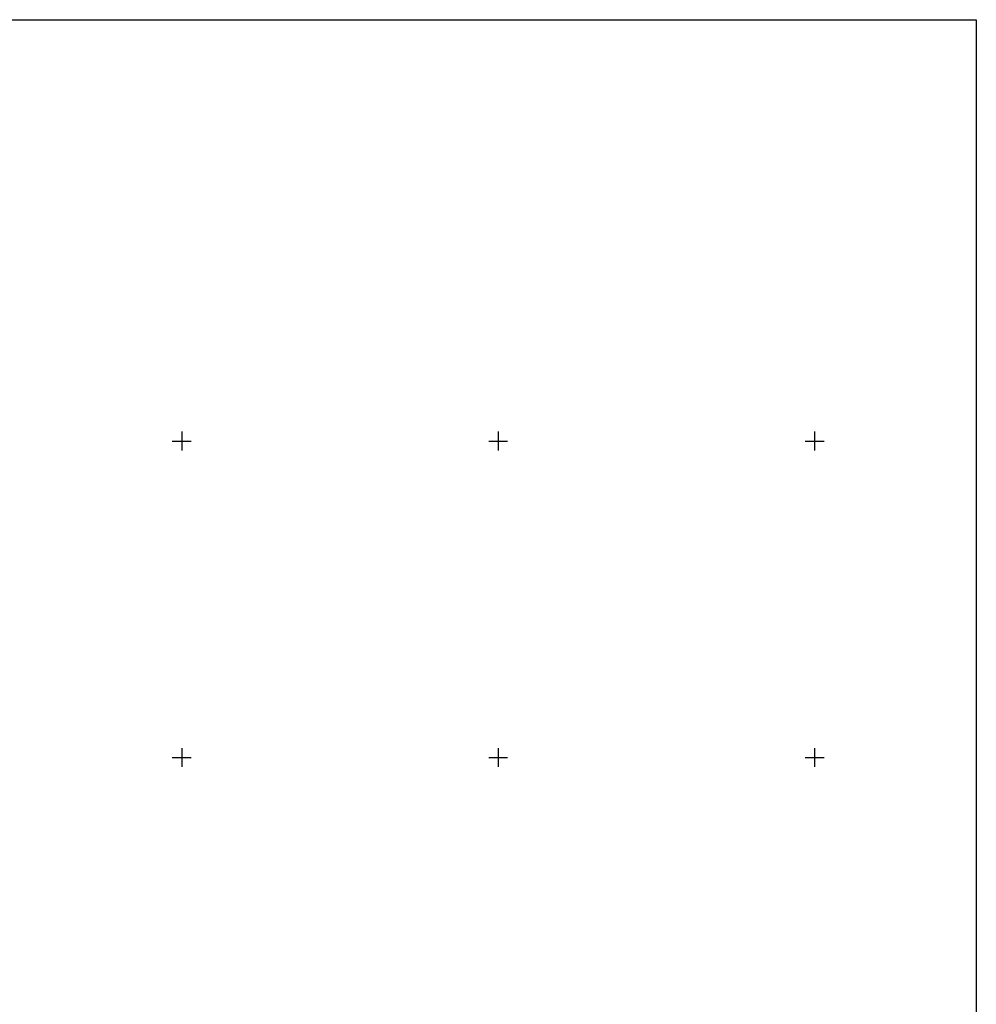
# Model space of a CAD drawing. Header units: millimetres. Extents: x 1490 to 2460, y -539 to 1142.
# Tile 28 of 28: x 2309 to 2460, y 987 to 1142. Entities that reach past the tile are written whole.
import ezdxf

# ---------------------------------------------------------------- set-up
doc = ezdxf.new("R2010")
doc.units = ezdxf.units.MM
doc.layers.add('(001) Сетка', color=92, linetype='Continuous')
doc.layers.add('(025) Дорога', color=7, linetype='Continuous')

# ---------------------------------------------------------------- blocks, each defined once
blk = doc.blocks.new('Setka')
at = {"layer": '(001) Сетка'}
for p, q in [((-1.5, 0), (1.5, 0)), ((0, 1.5), (0, -1.5))]:
    blk.add_line(p, q, dxfattribs=at)

msp = doc.modelspace()

# ---------------------------------------------------------------- linework, layer by layer
at = {"layer": '(025) Дорога', "ltscale": 0.5}
msp.add_lwpolyline([(2090.829, 1142.396), (2460.444, 1142.396), (2460.444, 676.254), (2090.829, 676.254)], close=True, dxfattribs=at)

# ---------------------------------------------------------------- block references
at = {"layer": '(001) Сетка'}
for p in [(2334.877, 1075.816), (2384.877, 1075.816), (2434.877, 1075.816), (2334.877, 1025.816), (2384.877, 1025.816), (2434.877, 1025.816)]:
    msp.add_blockref('Setka', p, dxfattribs=at)

doc.saveas('drawing.dxf')
